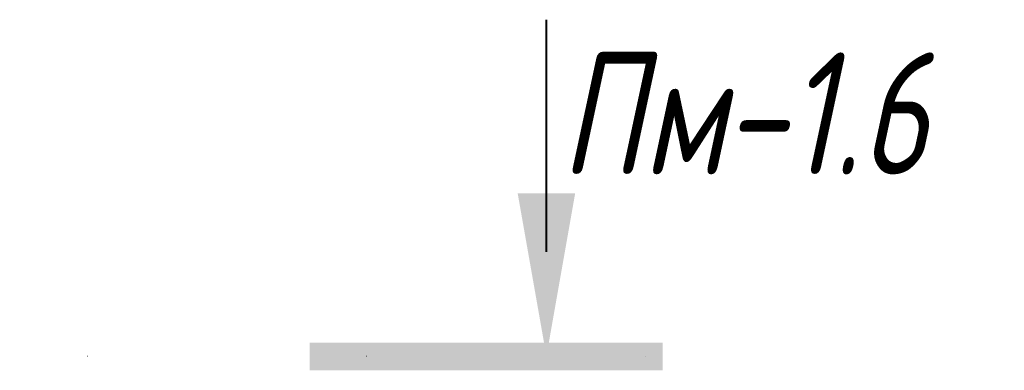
# Model space of a CAD drawing. Header units: millimetres. Extents: x 55419 to 67997, y -118926 to 7424.
# Tile 36 of 38: x 64393 to 65099, y 2925 to 3177. Entities that reach past the tile are written whole.
import ezdxf

# ---------------------------------------------------------------- set-up
doc = ezdxf.new("R2010")
doc.units = ezdxf.units.MM
doc.linetypes.add('ADSK_Линия разреза', pattern=[400, 0, -200, 0, -200])
doc.linetypes.add('ADSK_Пунктирная_п5', pattern=[100, 0, -100])
doc.layers.add('G-____-____-SYMB', color=111, linetype='ADSK_Пунктирная_п5', lineweight=20)
doc.styles.add('GOST Common_I_4', font='GOST_Common Italic.ttf', dxfattribs={"width": 0.8, "height": 87.5})

# ---------------------------------------------------------------- blocks, each defined once
blk = doc.blocks.new('Разрез - Номер вида спереди_3_5 мм-6449-КЖ1_ПЭ_ВЭ1_Армирование_Пилоны_Пм-1_6_2-2')
at = {"layer": 'G-____-____-SYMB', "linetype": 'Continuous', "lineweight": 9}
for points in [[(57704.92, 3052.24), (57684.32, 2935.37), (57663.71, 3052.24)], [(57514.38, 2925.28), (57514.38, 2945.22), (57767.65, 2945.22), (57767.65, 2925.28)]]:
    blk.add_hatch(color=256, dxfattribs=at).paths.add_polyline_path(points)
at = {"layer": 'G-____-____-SYMB', "linetype": 'Continuous', "lineweight": 40}
blk.add_line((57684.32, 3010.37), (57684.32, 3176.96), dxfattribs=at)

msp = doc.modelspace()

# ---------------------------------------------------------------- linework, layer by layer
at = {"layer": 'G-____-____-SYMB', "linetype": 'ADSK_Линия разреза'}
msp.add_line((63040.6496, 2935.3738), (64845.7201, 2935.3738), dxfattribs=at)

# ---------------------------------------------------------------- block references
at = {"layer": 'G-____-____-SYMB', "linetype": 'Continuous', "lineweight": 40}
msp.add_blockref('Разрез - Номер вида спереди_3_5 мм-6449-КЖ1_ПЭ_ВЭ1_Армирование_Пилоны_Пм-1_6_2-2', (7086.4051, 0), dxfattribs=at)

# ---------------------------------------------------------------- texts
at = {"layer": 'G-____-____-SYMB', "linetype": 'Continuous', "lineweight": 9, "char_height": 87.5, "attachment_point": 1, "style": 'GOST Common_I_4'}
for s, insert, width in [('Пм', (64780.8292, 3153.4503), 141.097), ('-1.6', (64897.2459, 3153.4503), 197.215125)]:
    msp.add_mtext(s, dxfattribs=dict(at, insert=insert, width=width))

doc.saveas('drawing.dxf')
